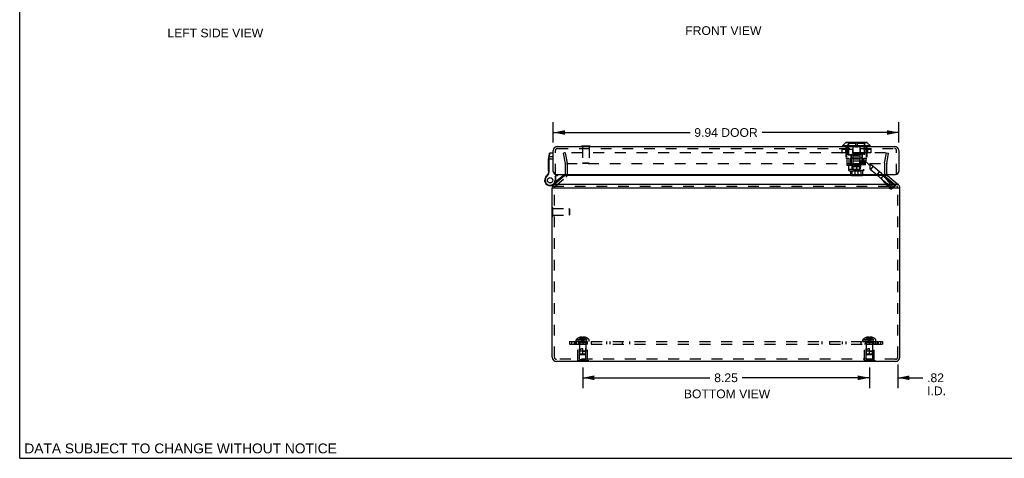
# Model space of a CAD drawing. Header units: inches. Extents: x 0 to 56.7, y 0 to 36.7.
# Tile 1 of 8: x 0 to 28.3, y 0 to 12.6. Entities that reach past the tile are written whole.
import ezdxf

# ---------------------------------------------------------------- set-up
doc = ezdxf.new("R2010")
doc.units = ezdxf.units.IN
doc.header["$LTSCALE"] = 3.116667
doc.header["$MEASUREMENT"] = 0
doc.linetypes.add('HIDDEN', pattern=[0.2, 0.1, -0.1])
doc.layers.get('0').update_dxf_attribs({"linetype": 'CONTINUOUS'})
for name, color, linetype in [('DEFAULT_2', 8, 'HIDDEN'), ('DIMENSIONS', 7, 'CONTINUOUS'), ('DOOR_ASSEMBLY', 7, 'CONTINUOUS'), ('SUBPANEL', 7, 'CONTINUOUS')]:
    doc.layers.add(name, color=color, linetype=linetype)
doc.styles.get("Standard").update_dxf_attribs({"font": 'arial.ttf'})
doc.dimstyles.new('DIMSTYLE_1', dxfattribs={"dimtxt": 0.25, "dimasz": 0.333333, "dimexe": 0.09, "dimexo": 0.07, "dimgap": 0.0375, "dimtad": 0, "dimtih": 1, "dimtoh": 1, "dimzin": 4, "dimdsep": 46, "dimtxsty": 'Standard', "dimblk": '_FILLED', "dimblk1": '_FILLED', "dimblk2": '_FILLED', "dimcen": 0.09, "dimadec": 3, "dimazin": 1, "dimtfac": 1, "dimtdec": 3, "dimtofl": 0, "dimtmove": 0, "dimatfit": 3, "dimldrblk": '_FILLED', "dimfxl": 0, "dimtolj": 1, "dimtzin": 4, "dimarcsym": 0})

# ---------------------------------------------------------------- blocks, each defined once
blk = doc.blocks.new('_FILLED')
at = {"color": 0, "linetype": 'ByBlock'}
blk.add_solid([(0, 0), (-1, 0.2), (-1, -0.2)], dxfattribs=at)
blk = doc.blocks.new('*D8')
at = {"layer": 'DIMENSIONS', "color": 2, "linetype": 'Continuous'}
for p, q in [((16.201, 2.611), (16.201, 2.015)), ((24.451, 2.611), (24.451, 2.015)), ((16.201, 2.315), (19.861, 2.315)), ((24.451, 2.315), (20.79, 2.315))]:
    blk.add_line(p, q, dxfattribs=at)
at = {"layer": 'DIMENSIONS', "color": 2, "linetype": 'Continuous', "xscale": 0.3333333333, "yscale": 0.3333333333, "zscale": 0.3333333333, "rotation": 180}
blk.add_blockref('_FILLED', (16.201, 2.315), dxfattribs=at)
at = {"layer": 'DIMENSIONS', "color": 2, "linetype": 'Continuous', "xscale": 0.3333333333, "yscale": 0.3333333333, "zscale": 0.3333333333}
blk.add_blockref('_FILLED', (24.451, 2.315), dxfattribs=at)
at = {"layer": 'DIMENSIONS', "color": 2, "linetype": 'Continuous', "insert": (20.326, 2.44), "char_height": 0.25, "width": 0.67937, "attachment_point": 2, "line_spacing_factor": 0.9}
blk.add_mtext('8.25', dxfattribs=at)
blk = doc.blocks.new('*D9')
at = {"layer": 'DIMENSIONS', "color": 2, "linetype": 'Continuous'}
for p, q in [((24.451, 2.611), (24.451, 2.015)), ((25.266, 2.699), (25.266, 2.015)), ((24.451, 2.315), (23.784, 2.315)), ((25.266, 2.315), (25.987, 2.315))]:
    blk.add_line(p, q, dxfattribs=at)
at = {"layer": 'DIMENSIONS', "color": 2, "linetype": 'Continuous', "xscale": 0.3333333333, "yscale": 0.3333333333, "zscale": 0.3333333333}
blk.add_blockref('_FILLED', (24.451, 2.315), dxfattribs=at)
at = {"layer": 'DIMENSIONS', "color": 2, "linetype": 'Continuous', "xscale": 0.3333333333, "yscale": 0.3333333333, "zscale": 0.3333333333, "rotation": 180}
blk.add_blockref('_FILLED', (25.266, 2.315), dxfattribs=at)
at = {"layer": 'DIMENSIONS', "color": 2, "linetype": 'Continuous', "insert": (26.112, 2.44), "char_height": 0.25, "width": 0.54182, "attachment_point": 1, "line_spacing_factor": 0.9}
blk.add_mtext('.82\\PI.D.', dxfattribs=at)
blk = doc.blocks.new('*D14')
at = {"layer": 'DIMENSIONS', "color": 2, "linetype": 'Continuous'}
for p, q in [((15.355, 9.084), (15.355, 9.669)), ((25.295, 9.084), (25.295, 9.669)), ((15.355, 9.369), (19.289, 9.369)), ((25.295, 9.369), (21.361, 9.369))]:
    blk.add_line(p, q, dxfattribs=at)
at = {"layer": 'DIMENSIONS', "color": 2, "linetype": 'Continuous', "xscale": 0.3333333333, "yscale": 0.3333333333, "zscale": 0.3333333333, "rotation": 180}
blk.add_blockref('_FILLED', (15.355, 9.369), dxfattribs=at)
at = {"layer": 'DIMENSIONS', "color": 2, "linetype": 'Continuous', "xscale": 0.3333333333, "yscale": 0.3333333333, "zscale": 0.3333333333}
blk.add_blockref('_FILLED', (25.295, 9.369), dxfattribs=at)
at = {"layer": 'DIMENSIONS', "color": 2, "linetype": 'Continuous', "insert": (20.325, 9.494), "char_height": 0.25, "width": 1.82249, "attachment_point": 2, "line_spacing_factor": 0.9}
blk.add_mtext('9.94 DOOR', dxfattribs=at)

msp = doc.modelspace()

# ---------------------------------------------------------------- linework, layer by layer
at = {"color": 7, "linetype": 'Continuous'}
for p, q in [((0, 0), (0, 36.667)), ((15.369, 7.871), (15.681, 8.133)), ((24.97, 8.134), (25.283, 7.871)), ((15.326, 7.779), (15.346, 7.779)), ((25.326, 7.779), (25.305, 7.779)), ((15.322, 6.957), (15.322, 7.213)), ((15.322, 7.213), (15.326, 7.213)), ((15.322, 6.957), (15.326, 6.957)), ((16.021, 2.782), (16.021, 2.786)), ((16.381, 2.782), (16.021, 2.782)), ((16.111, 2.782), (16.111, 2.786)), ((16.291, 2.782), (16.291, 2.786)), ((16.381, 2.782), (16.381, 2.786)), ((24.271, 2.782), (24.271, 2.786)), ((24.631, 2.782), (24.271, 2.782)), ((24.361, 2.782), (24.361, 2.786)), ((24.541, 2.782), (24.541, 2.786)), ((24.631, 2.782), (24.631, 2.786)), ((0, 0), (56.667, 0))]:
    msp.add_line(p, q, dxfattribs=at)
at = {"color": 3, "linetype": 'Continuous'}
for p, q in [((24.985, 8.134), (15.667, 8.134)), ((15.326, 2.906), (15.326, 7.779)), ((15.346, 7.779), (25.305, 7.779)), ((25.301, 7.871), (15.351, 7.871)), ((25.326, 2.906), (25.326, 7.779)), ((25.206, 2.786), (15.446, 2.786))]:
    msp.add_line(p, q, dxfattribs=at)
at = {"color": 7, "linetype": 'Continuous'}
for centre, radius, start, end in [((15.643, 8.18), 0.06, 310, 332.7669), ((25.008, 8.18), 0.06, 207.2331, 230), ((15.446, 7.779), 0.12, 130, 158.6316), ((25.206, 7.779), 0.12, 21.3684, 50), ((15.446, 2.906), 0.12, 220.4027, 270), ((25.206, 2.906), 0.12, 270, 319.5973)]:
    msp.add_arc(centre, radius, start, end, dxfattribs=at)
at = {"color": 3, "linetype": 'Continuous'}
for centre, start, end in [((15.446, 7.779), 158.6316, 180), ((25.206, 7.779), 0, 21.3684), ((15.446, 2.906), 180, 220.4027), ((25.206, 2.906), 319.5973, 360)]:
    msp.add_arc(centre, 0.12, start, end, dxfattribs=at)
at = {"layer": 'DEFAULT_2', "color": 8, "linetype": 'HIDDEN'}
for p, q in [((15.709, 8.786), (15.65, 8.776)), ((24.919, 8.786), (15.68, 8.786)), ((15.762, 8.489), (15.709, 8.786)), ((24.89, 8.489), (24.942, 8.786)), ((24.942, 8.786), (25.001, 8.776)), ((15.703, 8.479), (15.65, 8.776)), ((24.949, 8.479), (25.001, 8.776)), ((15.703, 8.18), (15.703, 8.468)), ((15.731, 8.479), (24.92, 8.479)), ((15.763, 8.18), (15.763, 8.468)), ((24.888, 8.468), (24.888, 8.18)), ((24.948, 8.468), (24.948, 8.18)), ((15.407, 7.825), (15.72, 8.087)), ((24.931, 8.088), (25.244, 7.825)), ((15.351, 7.825), (25.301, 7.825)), ((15.386, 2.906), (15.386, 7.779)), ((25.266, 2.906), (25.266, 7.779)), ((15.326, 7.213), (15.34, 7.213)), ((15.34, 6.957), (15.34, 7.213)), ((15.34, 7.179), (15.812, 7.179)), ((15.812, 7.179), (15.812, 6.991)), ((15.822, 7.169), (15.812, 7.179)), ((15.822, 7.169), (15.822, 7.001)), ((15.326, 6.957), (15.34, 6.957)), ((15.34, 6.991), (15.812, 6.991)), ((15.822, 7.001), (15.812, 6.991)), ((16.014, 3.357), (16.014, 3.403)), ((16.014, 3.403), (16.387, 3.403)), ((16.021, 3.418), (16.381, 3.418)), ((16.102, 3.47), (16.101, 3.47)), ((16.185, 3.47), (16.102, 3.47)), ((16.102, 3.47), (16.102, 3.47)), ((16.132, 3.47), (16.132, 3.48)), ((16.166, 3.47), (16.166, 3.485)), ((16.185, 3.47), (16.185, 3.48)), ((16.185, 3.47), (16.187, 3.448)), ((16.185, 3.47), (16.185, 3.47)), ((16.185, 3.47), (16.19, 3.47)), ((16.187, 3.448), (16.19, 3.426)), ((16.19, 3.426), (16.192, 3.405)), ((16.192, 3.405), (16.195, 3.385)), ((16.201, 3.47), (16.206, 3.47)), ((16.211, 3.47), (16.206, 3.47)), ((16.211, 3.47), (16.216, 3.47)), ((16.216, 3.47), (16.214, 3.448)), ((16.216, 3.48), (16.216, 3.47)), ((16.216, 3.47), (16.216, 3.47)), ((16.299, 3.47), (16.216, 3.47)), ((16.236, 3.47), (16.236, 3.485)), ((16.269, 3.47), (16.269, 3.48)), ((16.299, 3.47), (16.3, 3.47)), ((16.3, 3.47), (16.3, 3.47)), ((16.387, 3.357), (16.387, 3.403)), ((24.264, 3.403), (24.637, 3.403)), ((24.264, 3.357), (24.264, 3.403)), ((24.271, 3.418), (24.631, 3.418)), ((24.352, 3.47), (24.351, 3.47)), ((24.435, 3.47), (24.352, 3.47)), ((24.352, 3.47), (24.352, 3.47)), ((24.382, 3.47), (24.382, 3.48)), ((24.416, 3.47), (24.416, 3.485)), ((24.435, 3.47), (24.435, 3.48)), ((24.435, 3.47), (24.437, 3.448)), ((24.435, 3.47), (24.435, 3.47)), ((24.437, 3.448), (24.44, 3.426)), ((24.44, 3.426), (24.442, 3.405)), ((24.442, 3.405), (24.445, 3.385)), ((24.466, 3.47), (24.464, 3.448)), ((24.466, 3.48), (24.466, 3.47)), ((24.549, 3.47), (24.466, 3.47)), ((24.466, 3.47), (24.466, 3.47)), ((24.486, 3.47), (24.486, 3.485)), ((24.519, 3.47), (24.519, 3.48)), ((24.55, 3.47), (24.549, 3.47)), ((24.55, 3.47), (24.55, 3.47)), ((24.637, 3.357), (24.637, 3.403)), ((16.014, 3.357), (16.387, 3.357)), ((16.061, 2.803), (16.061, 3.282)), ((16.341, 3.282), (16.061, 3.282)), ((16.106, 3.272), (16.096, 3.282)), ((16.106, 2.844), (16.106, 3.272)), ((16.296, 3.272), (16.106, 3.272)), ((16.107, 3.328), (16.107, 3.082)), ((16.295, 3.328), (16.107, 3.328)), ((16.201, 2.982), (16.201, 3.162)), ((16.295, 3.328), (16.295, 3.082)), ((16.296, 3.272), (16.306, 3.282)), ((16.296, 2.844), (16.296, 3.272)), ((16.341, 2.803), (16.341, 3.282)), ((24.264, 3.357), (24.637, 3.357)), ((24.591, 3.282), (24.311, 3.282)), ((24.311, 2.803), (24.311, 3.282)), ((24.356, 3.272), (24.346, 3.282)), ((24.546, 3.272), (24.356, 3.272)), ((24.356, 2.844), (24.356, 3.272)), ((24.545, 3.328), (24.357, 3.328)), ((24.357, 3.328), (24.357, 3.082)), ((24.451, 2.982), (24.451, 3.162)), ((24.545, 3.328), (24.545, 3.082)), ((24.546, 3.272), (24.556, 3.282)), ((24.546, 2.844), (24.546, 3.272)), ((24.591, 2.803), (24.591, 3.282)), ((25.206, 2.846), (15.446, 2.846)), ((16.106, 2.844), (16.296, 2.844)), ((16.116, 2.992), (16.107, 3.082)), ((16.295, 3.082), (16.107, 3.082)), ((16.127, 2.982), (16.116, 2.992)), ((16.286, 2.992), (16.116, 2.992)), ((16.127, 2.982), (16.275, 2.982)), ((16.201, 3.082), (16.295, 3.082)), ((16.275, 2.982), (16.286, 2.992)), ((16.286, 2.992), (16.295, 3.082)), ((24.356, 2.844), (24.546, 2.844)), ((24.545, 3.082), (24.357, 3.082)), ((24.366, 2.992), (24.357, 3.082)), ((24.536, 2.992), (24.366, 2.992)), ((24.377, 2.982), (24.366, 2.992)), ((24.377, 2.982), (24.525, 2.982)), ((24.451, 3.082), (24.545, 3.082)), ((24.525, 2.982), (24.536, 2.992)), ((24.536, 2.992), (24.545, 3.082)), ((16.021, 2.786), (16.021, 2.803)), ((16.381, 2.803), (16.021, 2.803)), ((16.111, 2.786), (16.111, 2.803)), ((16.291, 2.786), (16.291, 2.803)), ((16.381, 2.786), (16.381, 2.803)), ((24.631, 2.803), (24.271, 2.803)), ((24.271, 2.786), (24.271, 2.803)), ((24.361, 2.786), (24.361, 2.803)), ((24.541, 2.786), (24.541, 2.803)), ((24.631, 2.786), (24.631, 2.803))]:
    msp.add_line(p, q, dxfattribs=at)
for points in [[(15.68, 8.786), (15.679, 8.786), (15.678, 8.786), (15.678, 8.786), (15.677, 8.786), (15.677, 8.785), (15.676, 8.785), (15.675, 8.785), (15.675, 8.784), (15.674, 8.784), (15.674, 8.784), (15.674, 8.783), (15.673, 8.783), (15.673, 8.782), (15.672, 8.782), (15.672, 8.781), (15.672, 8.78), (15.672, 8.78)], [(15.672, 8.78), (15.672, 8.779), (15.672, 8.779), (15.672, 8.778)], [(15.672, 8.778), (15.672, 8.778), (15.672, 8.777), (15.672, 8.777)], [(16.102, 3.47), (16.115, 3.448), (16.13, 3.426), (16.146, 3.405), (16.163, 3.385), (16.181, 3.365), (16.201, 3.346)], [(16.166, 3.485), (16.162, 3.485), (16.158, 3.484), (16.154, 3.484), (16.15, 3.483), (16.145, 3.483), (16.141, 3.482), (16.137, 3.481), (16.132, 3.48)], [(16.132, 3.47), (16.142, 3.448), (16.152, 3.426), (16.163, 3.405), (16.175, 3.385), (16.187, 3.365), (16.201, 3.346)], [(16.185, 3.48), (16.183, 3.481), (16.18, 3.482), (16.178, 3.483), (16.176, 3.483), (16.173, 3.484), (16.171, 3.484), (16.168, 3.485), (16.166, 3.485)], [(16.166, 3.47), (16.171, 3.448), (16.176, 3.426), (16.182, 3.405), (16.188, 3.385), (16.194, 3.365), (16.201, 3.346)], [(16.201, 3.47), (16.196, 3.47), (16.19, 3.47)], [(16.236, 3.47), (16.231, 3.448), (16.226, 3.426), (16.22, 3.405), (16.214, 3.385), (16.208, 3.365), (16.201, 3.346)], [(16.269, 3.47), (16.26, 3.448), (16.25, 3.426), (16.239, 3.405), (16.227, 3.385), (16.214, 3.365), (16.201, 3.346)], [(16.3, 3.47), (16.286, 3.448), (16.272, 3.426), (16.256, 3.405), (16.238, 3.385), (16.22, 3.365), (16.201, 3.346)], [(16.214, 3.448), (16.212, 3.426), (16.209, 3.405), (16.207, 3.385), (16.204, 3.365), (16.201, 3.346)], [(16.212, 3.426), (16.209, 3.405), (16.207, 3.385), (16.204, 3.365), (16.201, 3.346)], [(16.236, 3.485), (16.233, 3.485), (16.231, 3.484), (16.228, 3.484), (16.226, 3.483), (16.224, 3.483), (16.221, 3.482), (16.219, 3.481), (16.216, 3.48)], [(16.269, 3.48), (16.265, 3.481), (16.26, 3.482), (16.256, 3.483), (16.252, 3.483), (16.248, 3.484), (16.244, 3.484), (16.24, 3.485), (16.236, 3.485)], [(24.352, 3.47), (24.365, 3.448), (24.38, 3.426), (24.396, 3.405), (24.413, 3.385), (24.431, 3.365), (24.451, 3.346)], [(24.416, 3.485), (24.412, 3.485), (24.408, 3.484), (24.404, 3.484), (24.4, 3.483), (24.395, 3.483), (24.391, 3.482), (24.387, 3.481), (24.382, 3.48)], [(24.382, 3.47), (24.392, 3.448), (24.402, 3.426), (24.413, 3.405), (24.425, 3.385), (24.437, 3.365), (24.451, 3.346)], [(24.435, 3.48), (24.433, 3.481), (24.43, 3.482), (24.428, 3.483), (24.426, 3.483), (24.423, 3.484), (24.421, 3.484), (24.418, 3.485), (24.416, 3.485)], [(24.416, 3.47), (24.421, 3.448), (24.426, 3.426), (24.432, 3.405), (24.438, 3.385), (24.444, 3.365), (24.451, 3.346)], [(24.466, 3.47), (24.461, 3.47), (24.456, 3.47), (24.451, 3.47), (24.446, 3.47), (24.44, 3.47), (24.435, 3.47)], [(24.486, 3.47), (24.481, 3.448), (24.476, 3.426), (24.47, 3.405), (24.464, 3.385), (24.458, 3.365), (24.451, 3.346)], [(24.519, 3.47), (24.51, 3.448), (24.5, 3.426), (24.489, 3.405), (24.477, 3.385), (24.464, 3.365), (24.451, 3.346)], [(24.55, 3.47), (24.536, 3.448), (24.522, 3.426), (24.506, 3.405), (24.488, 3.385), (24.47, 3.365), (24.451, 3.346)], [(24.464, 3.448), (24.462, 3.426), (24.459, 3.405), (24.457, 3.385), (24.454, 3.365), (24.451, 3.346)], [(24.462, 3.426), (24.459, 3.405), (24.457, 3.385), (24.454, 3.365), (24.451, 3.346)], [(24.486, 3.485), (24.483, 3.485), (24.481, 3.484), (24.478, 3.484), (24.476, 3.483), (24.474, 3.483), (24.471, 3.482), (24.469, 3.481), (24.466, 3.48)], [(24.519, 3.48), (24.515, 3.481), (24.51, 3.482), (24.506, 3.483), (24.502, 3.483), (24.498, 3.484), (24.494, 3.484), (24.49, 3.485), (24.486, 3.485)], [(16.117, 3.082), (16.119, 3.089), (16.121, 3.096), (16.124, 3.102), (16.126, 3.108), (16.129, 3.114), (16.132, 3.119), (16.135, 3.124), (16.138, 3.128), (16.141, 3.132), (16.144, 3.136), (16.147, 3.139), (16.15, 3.142), (16.154, 3.145), (16.157, 3.147), (16.16, 3.149), (16.163, 3.151), (16.167, 3.153), (16.17, 3.155), (16.174, 3.156), (16.177, 3.158), (16.181, 3.159), (16.185, 3.16), (16.189, 3.161), (16.193, 3.161), (16.197, 3.162), (16.201, 3.162)], [(16.195, 3.385), (16.198, 3.365), (16.201, 3.346)], [(16.195, 3.385), (16.198, 3.365), (16.201, 3.346)], [(24.367, 3.082), (24.369, 3.089), (24.371, 3.096), (24.374, 3.102), (24.376, 3.108), (24.379, 3.114), (24.382, 3.119), (24.385, 3.124), (24.388, 3.128), (24.391, 3.132), (24.394, 3.136), (24.397, 3.139), (24.4, 3.142), (24.404, 3.145), (24.407, 3.147), (24.41, 3.149), (24.413, 3.151), (24.417, 3.153), (24.42, 3.155), (24.424, 3.156), (24.427, 3.158), (24.431, 3.159), (24.435, 3.16), (24.439, 3.161), (24.443, 3.161), (24.447, 3.162), (24.451, 3.162)], [(24.445, 3.385), (24.448, 3.365), (24.451, 3.346)], [(24.445, 3.385), (24.448, 3.365), (24.451, 3.346)], [(16.116, 2.992), (16.115, 3.003), (16.114, 3.015), (16.114, 3.026), (16.114, 3.038), (16.114, 3.05), (16.114, 3.061), (16.115, 3.071), (16.117, 3.082)], [(16.116, 2.992), (16.119, 2.989), (16.124, 2.984)], [(24.366, 2.992), (24.365, 3.003), (24.364, 3.015), (24.364, 3.026), (24.364, 3.038), (24.364, 3.05), (24.364, 3.061), (24.365, 3.071), (24.367, 3.082)], [(24.366, 2.992), (24.369, 2.989), (24.374, 2.984)]]:
    msp.add_lwpolyline(points, dxfattribs=at)
for centre, radius, start, end in [((15.643, 8.468), 0.06, 0, 10), ((15.643, 8.468), 0.12, 0, 10), ((25.008, 8.468), 0.12, 170, 180), ((25.008, 8.468), 0.06, 170, 180), ((15.643, 8.18), 0.06, 332.7669, 360), ((15.643, 8.18), 0.12, 310, 360), ((25.008, 8.18), 0.12, 180, 230), ((25.008, 8.18), 0.06, 180, 207.2331), ((15.446, 7.779), 0.06, 130, 180), ((25.206, 7.779), 0.06, 0, 50), ((16.034, 3.403), 0.02, 133.5138, 180), ((16.201, 3.228), 0.262, 112.3357, 133.5138), ((16.201, 3.228), 0.261, 105.1941, 112.0894), ((16.201, 3.228), 0.261, 67.9106, 74.8059), ((16.201, 3.228), 0.262, 46.4862, 67.6643), ((16.367, 3.403), 0.02, 0, 46.4862), ((24.284, 3.403), 0.02, 133.5138, 180), ((24.451, 3.228), 0.262, 112.3357, 133.5138), ((24.451, 3.228), 0.261, 105.1941, 112.0894), ((24.451, 3.228), 0.261, 67.9106, 74.8059), ((24.451, 3.228), 0.262, 46.4862, 67.6643), ((24.617, 3.403), 0.02, 0, 46.4862), ((16.079, 3.328), 0.0282, 0, 90), ((16.323, 3.328), 0.0282, 90, 180), ((24.329, 3.328), 0.0282, 0, 90), ((24.573, 3.328), 0.0282, 90, 180), ((15.446, 2.906), 0.06, 180, 270), ((25.206, 2.906), 0.06, 270, 360)]:
    msp.add_arc(centre, radius, start, end, dxfattribs=at)
at = {"layer": 'DOOR_ASSEMBLY', "color": 7, "linetype": 'Continuous'}
for p, q in [((23.683, 8.992), (23.766, 9.075)), ((24.388, 9.075), (23.766, 9.075)), ((24.383, 9.077), (23.771, 9.077)), ((24.471, 8.992), (24.388, 9.075)), ((16.162, 8.974), (16.162, 8.97)), ((16.418, 8.974), (16.162, 8.974)), ((16.418, 8.974), (16.418, 8.97)), ((23.683, 8.992), (24.471, 8.992)), ((23.683, 8.973), (23.683, 8.992)), ((24.471, 8.973), (23.683, 8.973)), ((24.471, 8.973), (24.471, 8.992)), ((15.215, 8.269), (15.215, 8.609)), ((15.225, 8.609), (15.215, 8.609)), ((15.225, 8.609), (15.215, 8.609)), ((15.225, 8.601), (15.215, 8.601)), ((15.225, 8.55), (15.215, 8.55)), ((15.225, 8.542), (15.215, 8.542)), ((15.225, 8.533), (15.215, 8.533)), ((15.225, 8.25), (15.225, 8.627)), ((15.225, 8.615), (15.355, 8.615)), ((15.226, 8.644), (15.244, 8.767)), ((15.234, 8.63), (15.235, 8.63)), ((15.235, 8.63), (15.235, 8.63)), ((15.235, 8.63), (15.236, 8.63)), ((15.236, 8.63), (15.236, 8.63)), ((15.236, 8.63), (15.237, 8.63)), ((15.237, 8.63), (15.237, 8.63)), ((15.237, 8.63), (15.237, 8.63)), ((15.237, 8.63), (15.238, 8.63)), ((15.238, 8.639), (15.239, 8.64)), ((15.238, 8.638), (15.238, 8.639)), ((15.238, 8.637), (15.238, 8.638)), ((15.238, 8.635), (15.238, 8.637)), ((15.238, 8.634), (15.238, 8.635)), ((15.238, 8.633), (15.238, 8.634)), ((15.238, 8.632), (15.238, 8.633)), ((15.238, 8.63), (15.238, 8.632)), ((15.238, 8.25), (15.238, 8.63)), ((15.238, 8.63), (15.238, 8.63)), ((15.239, 8.649), (15.242, 8.67)), ((15.239, 8.648), (15.239, 8.649)), ((15.239, 8.646), (15.239, 8.648)), ((15.239, 8.645), (15.239, 8.646)), ((15.239, 8.644), (15.239, 8.645)), ((15.239, 8.643), (15.239, 8.644)), ((15.239, 8.642), (15.239, 8.643)), ((15.239, 8.64), (15.239, 8.642)), ((15.242, 8.67), (15.256, 8.772)), ((15.355, 8.67), (15.242, 8.67)), ((15.256, 8.772), (15.257, 8.778)), ((15.355, 8.772), (15.256, 8.772)), ((15.355, 8.778), (15.257, 8.778)), ((15.225, 8.481), (15.215, 8.481)), ((15.225, 8.473), (15.215, 8.473)), ((15.225, 8.464), (15.215, 8.464)), ((15.225, 8.418), (15.215, 8.418)), ((15.225, 8.409), (15.215, 8.409)), ((15.225, 8.401), (15.215, 8.401)), ((15.225, 8.346), (15.215, 8.346)), ((15.225, 8.338), (15.215, 8.338)), ((15.225, 8.329), (15.215, 8.329)), ((15.225, 8.277), (15.215, 8.277)), ((15.225, 8.269), (15.215, 8.269)), ((15.224, 8.231), (15.237, 8.229)), ((15.225, 8.25), (15.238, 8.25)), ((15.127, 8.074), (15.127, 8.074)), ((15.127, 8.074), (15.138, 8.068)), ((15.127, 8.074), (15.138, 8.068)), ((15.138, 8.068), (15.138, 8.068)), ((15.157, 8.11), (15.165, 8.1)), ((15.407, 8.093), (15.443, 8.16)), ((15.407, 8.093), (15.407, 7.995)), ((15.42, 8.09), (15.407, 8.093)), ((15.42, 7.995), (15.407, 7.995)), ((15.413, 7.947), (15.639, 8.137)), ((15.42, 8.09), (15.457, 8.16)), ((15.42, 8.09), (15.42, 7.995)), ((15.639, 8.137), (15.658, 8.114)), ((15.32, 7.848), (15.321, 7.848))]:
    msp.add_line(p, q, dxfattribs=at)
at = {"layer": 'DOOR_ASSEMBLY', "color": 8, "linetype": 'HIDDEN'}
for p, q in [((23.84, 8.722), (23.84, 9.077)), ((24.047, 9.077), (24.047, 8.96)), ((24.107, 8.96), (24.107, 9.077)), ((24.315, 8.722), (24.315, 9.077)), ((15.415, 8.16), (15.415, 8.85)), ((15.475, 8.91), (25.175, 8.91)), ((16.162, 8.97), (16.162, 8.956)), ((16.418, 8.956), (16.162, 8.956)), ((16.196, 8.956), (16.196, 8.484)), ((16.384, 8.956), (16.384, 8.484)), ((16.418, 8.97), (16.418, 8.956)), ((23.661, 8.892), (24.494, 8.892)), ((23.661, 8.892), (23.661, 8.789)), ((23.661, 8.892), (23.661, 8.789)), ((23.661, 8.892), (23.661, 8.789)), ((24.494, 8.789), (23.661, 8.789)), ((24.491, 8.895), (23.663, 8.895)), ((24.491, 8.786), (23.663, 8.786)), ((23.762, 8.892), (23.762, 8.789)), ((23.775, 8.97), (23.775, 8.634)), ((23.777, 8.892), (23.777, 8.789)), ((23.779, 8.892), (23.779, 8.789)), ((23.793, 8.97), (23.793, 8.634)), ((24.047, 9.055), (23.847, 9.055)), ((23.847, 9.055), (23.847, 8.748)), ((23.968, 8.892), (23.968, 8.789)), ((23.971, 8.892), (23.971, 8.789)), ((23.977, 8.97), (23.977, 8.634)), ((24.047, 8.96), (24.107, 8.96)), ((24.307, 9.055), (24.107, 9.055)), ((24.178, 8.97), (24.178, 8.634)), ((24.183, 8.892), (24.183, 8.789)), ((24.186, 8.892), (24.186, 8.789)), ((24.307, 9.055), (24.307, 8.748)), ((24.362, 8.97), (24.362, 8.634)), ((24.376, 8.892), (24.376, 8.789)), ((24.377, 8.892), (24.377, 8.789)), ((24.379, 8.97), (24.379, 8.634)), ((24.392, 8.892), (24.392, 8.789)), ((24.493, 8.892), (24.493, 8.789)), ((24.494, 8.892), (24.494, 8.789)), ((24.494, 8.892), (24.494, 8.789)), ((25.235, 8.16), (25.235, 8.85)), ((23.775, 8.634), (23.863, 8.634)), ((23.803, 8.634), (23.803, 8.434)), ((23.84, 8.722), (24.315, 8.722)), ((24.307, 8.748), (23.847, 8.748)), ((23.863, 8.634), (23.863, 8.434)), ((23.902, 8.748), (23.902, 8.732)), ((24.252, 8.732), (23.902, 8.732)), ((24.248, 8.634), (23.907, 8.634)), ((23.907, 8.634), (23.907, 8.434)), ((23.914, 8.722), (23.914, 8.434)), ((23.922, 8.732), (23.922, 8.442)), ((24.177, 8.685), (23.977, 8.685)), ((23.977, 8.685), (23.977, 8.377)), ((23.977, 8.553), (24.351, 8.553)), ((23.977, 8.553), (23.977, 8.434)), ((23.982, 8.614), (24.172, 8.614)), ((23.982, 8.314), (23.982, 8.614)), ((24.172, 8.314), (24.172, 8.614)), ((24.177, 8.685), (24.177, 8.377)), ((24.206, 8.553), (24.206, 8.434)), ((24.232, 8.732), (24.232, 8.442)), ((24.24, 8.722), (24.24, 8.553)), ((24.248, 8.634), (24.248, 8.434)), ((24.251, 8.552), (24.33, 8.552)), ((24.251, 8.434), (24.251, 8.552)), ((24.252, 8.748), (24.252, 8.732)), ((24.292, 8.634), (24.379, 8.634)), ((24.292, 8.634), (24.292, 8.434)), ((24.448, 8.442), (24.33, 8.552)), ((24.332, 8.553), (24.332, 8.434)), ((24.351, 8.634), (24.351, 8.553)), ((16.206, 8.474), (16.196, 8.484)), ((16.384, 8.484), (16.196, 8.484)), ((16.374, 8.474), (16.206, 8.474)), ((16.374, 8.474), (16.384, 8.484)), ((23.803, 8.434), (23.857, 8.434)), ((23.857, 8.434), (24.46, 8.434)), ((23.857, 8.316), (23.857, 8.434)), ((23.857, 8.316), (24.46, 8.316)), ((23.862, 8.314), (24.292, 8.314)), ((23.862, 8.277), (23.862, 8.314)), ((24.292, 8.277), (23.862, 8.277)), ((23.872, 8.268), (23.862, 8.277)), ((23.872, 8.268), (24.282, 8.268)), ((23.906, 8.268), (23.906, 8.138)), ((23.96, 8.442), (23.922, 8.442)), ((23.946, 8.268), (23.946, 8.138)), ((23.957, 8.316), (23.957, 8.434)), ((23.96, 8.442), (23.96, 8.377)), ((24.194, 8.377), (23.96, 8.377)), ((24.179, 8.442), (23.976, 8.442)), ((23.976, 8.442), (23.976, 8.377)), ((24.033, 8.268), (24.033, 8.138)), ((24.093, 8.316), (24.093, 8.434)), ((24.121, 8.268), (24.121, 8.138)), ((24.179, 8.442), (24.179, 8.377)), ((24.232, 8.442), (24.194, 8.442)), ((24.194, 8.442), (24.194, 8.377)), ((24.197, 8.316), (24.197, 8.434)), ((24.208, 8.268), (24.208, 8.138)), ((24.249, 8.268), (24.249, 8.138)), ((24.282, 8.268), (24.292, 8.277)), ((24.292, 8.277), (24.292, 8.314)), ((24.448, 8.434), (24.448, 8.442)), ((24.46, 8.434), (24.46, 8.316)), ((24.557, 8.399), (24.481, 8.309)), ((24.481, 8.309), (25.121, 7.772)), ((24.557, 8.399), (25.197, 7.862)), ((24.67, 8.15), (24.746, 8.24)), ((24.249, 8.138), (23.906, 8.138)), ((24.238, 8.128), (23.917, 8.128)), ((23.936, 8.138), (23.936, 8.132)), ((23.936, 8.132), (24.218, 8.132)), ((24.212, 8.139), (23.943, 8.139)), ((23.943, 8.139), (23.943, 8.138)), ((24.204, 8.14), (23.95, 8.14)), ((23.95, 8.14), (23.95, 8.139)), ((24.196, 8.141), (23.958, 8.141)), ((23.958, 8.141), (23.958, 8.14)), ((24.196, 8.141), (24.196, 8.14)), ((24.197, 8.128), (24.197, 8.128)), ((24.204, 8.14), (24.204, 8.139)), ((24.212, 8.139), (24.212, 8.138)), ((24.218, 8.138), (24.218, 8.132)), ((24.777, 8.051), (24.858, 8.119)), ((25.11, 7.772), (24.777, 8.051)), ((24.777, 8.051), (25.01, 7.782)), ((25.192, 7.84), (24.858, 8.119)), ((24.858, 8.119), (25.091, 7.85)), ((25.01, 7.782), (25.091, 7.85)), ((25.084, 7.746), (25.166, 7.814)), ((25.085, 7.747), (25.167, 7.815)), ((25.11, 7.772), (25.085, 7.747)), ((25.11, 7.772), (25.192, 7.84)), ((25.121, 7.772), (25.197, 7.862)), ((25.192, 7.84), (25.167, 7.815)), ((25.193, 7.842), (25.192, 7.84)), ((25.193, 7.841), (25.194, 7.843))]:
    msp.add_line(p, q, dxfattribs=at)
at = {"layer": 'DOOR_ASSEMBLY', "color": 3, "linetype": 'Continuous'}
for p, q in [((15.355, 8.25), (15.355, 8.85)), ((15.475, 8.97), (25.175, 8.97)), ((25.295, 8.85), (25.295, 8.25)), ((15.445, 8.16), (25.205, 8.16))]:
    msp.add_line(p, q, dxfattribs=at)
at = {"layer": 'DOOR_ASSEMBLY', "color": 8, "linetype": 'HIDDEN'}
for points in [[(23.663, 8.895), (23.662, 8.895), (23.662, 8.895), (23.661, 8.894), (23.661, 8.894), (23.661, 8.894), (23.661, 8.893), (23.661, 8.892)], [(23.663, 8.895), (23.663, 8.895), (23.663, 8.895), (23.662, 8.895), (23.662, 8.894), (23.662, 8.894), (23.662, 8.894), (23.661, 8.893), (23.661, 8.892)], [(23.661, 8.892), (23.661, 8.893), (23.661, 8.894), (23.661, 8.894), (23.661, 8.894), (23.662, 8.895), (23.662, 8.895), (23.663, 8.895), (23.663, 8.895)], [(23.663, 8.786), (23.663, 8.786), (23.663, 8.786), (23.662, 8.786), (23.662, 8.787), (23.662, 8.787), (23.662, 8.788), (23.661, 8.788), (23.661, 8.789)], [(23.661, 8.789), (23.661, 8.788), (23.661, 8.788), (23.661, 8.787), (23.661, 8.787), (23.662, 8.786), (23.662, 8.786), (23.663, 8.786), (23.663, 8.786)], [(23.663, 8.786), (23.662, 8.786), (23.662, 8.786), (23.661, 8.787), (23.661, 8.787), (23.661, 8.788), (23.661, 8.788), (23.661, 8.789)], [(23.78, 8.895), (23.779, 8.895), (23.779, 8.895), (23.778, 8.895), (23.778, 8.894), (23.777, 8.894), (23.777, 8.894), (23.777, 8.893), (23.777, 8.892)], [(23.78, 8.786), (23.779, 8.786), (23.779, 8.786), (23.778, 8.786), (23.778, 8.787), (23.777, 8.787), (23.777, 8.788), (23.777, 8.788), (23.777, 8.789)], [(23.78, 8.895), (23.779, 8.895), (23.779, 8.895), (23.779, 8.895), (23.779, 8.894), (23.779, 8.894), (23.779, 8.894), (23.779, 8.893), (23.779, 8.892)], [(23.78, 8.786), (23.779, 8.786), (23.779, 8.786), (23.779, 8.786), (23.779, 8.787), (23.779, 8.787), (23.779, 8.788), (23.779, 8.788), (23.779, 8.789)], [(23.97, 8.895), (23.97, 8.895), (23.97, 8.895), (23.969, 8.895), (23.969, 8.894), (23.969, 8.894), (23.969, 8.894), (23.968, 8.893), (23.968, 8.892)], [(23.97, 8.786), (23.97, 8.786), (23.97, 8.786), (23.969, 8.786), (23.969, 8.787), (23.969, 8.787), (23.969, 8.788), (23.968, 8.788), (23.968, 8.789)], [(23.97, 8.895), (23.971, 8.895), (23.971, 8.895), (23.971, 8.895), (23.971, 8.894), (23.971, 8.894), (23.971, 8.894), (23.971, 8.893), (23.971, 8.892)], [(23.97, 8.786), (23.971, 8.786), (23.971, 8.786), (23.971, 8.786), (23.971, 8.787), (23.971, 8.787), (23.971, 8.788), (23.971, 8.788), (23.971, 8.789)], [(24.184, 8.895), (24.184, 8.895), (24.184, 8.895), (24.184, 8.895), (24.184, 8.894), (24.183, 8.894), (24.183, 8.894), (24.183, 8.893), (24.183, 8.892)], [(24.184, 8.786), (24.184, 8.786), (24.184, 8.786), (24.184, 8.786), (24.184, 8.787), (24.183, 8.787), (24.183, 8.788), (24.183, 8.788), (24.183, 8.789)], [(24.184, 8.895), (24.184, 8.895), (24.185, 8.895), (24.185, 8.895), (24.185, 8.894), (24.186, 8.894), (24.186, 8.894), (24.186, 8.893), (24.186, 8.892)], [(24.184, 8.786), (24.184, 8.786), (24.185, 8.786), (24.185, 8.786), (24.185, 8.787), (24.186, 8.787), (24.186, 8.788), (24.186, 8.788), (24.186, 8.789)], [(24.375, 8.895), (24.375, 8.895), (24.376, 8.895), (24.376, 8.895), (24.377, 8.894), (24.377, 8.894), (24.377, 8.894), (24.377, 8.893), (24.377, 8.892)], [(24.375, 8.895), (24.375, 8.895), (24.375, 8.895), (24.375, 8.895), (24.375, 8.894), (24.375, 8.894), (24.376, 8.894), (24.376, 8.893), (24.376, 8.892)], [(24.375, 8.786), (24.375, 8.786), (24.375, 8.786), (24.375, 8.786), (24.375, 8.787), (24.375, 8.787), (24.376, 8.788), (24.376, 8.788), (24.376, 8.789)], [(24.375, 8.786), (24.375, 8.786), (24.376, 8.786), (24.376, 8.786), (24.377, 8.787), (24.377, 8.787), (24.377, 8.788), (24.377, 8.788), (24.377, 8.789)], [(24.491, 8.895), (24.492, 8.895), (24.492, 8.895), (24.492, 8.895), (24.493, 8.894), (24.493, 8.894), (24.493, 8.894), (24.493, 8.893), (24.493, 8.892)], [(24.494, 8.892), (24.494, 8.893), (24.494, 8.894), (24.493, 8.894), (24.493, 8.894), (24.493, 8.895), (24.492, 8.895), (24.492, 8.895), (24.491, 8.895)], [(24.491, 8.786), (24.492, 8.786), (24.492, 8.786), (24.492, 8.786), (24.493, 8.787), (24.493, 8.787), (24.493, 8.788), (24.493, 8.788), (24.493, 8.789)], [(24.491, 8.786), (24.492, 8.786), (24.492, 8.786), (24.493, 8.786), (24.493, 8.787), (24.493, 8.787), (24.494, 8.788), (24.494, 8.788), (24.494, 8.789)], [(24.492, 8.895), (24.492, 8.895), (24.493, 8.895), (24.493, 8.894), (24.493, 8.894), (24.494, 8.894), (24.494, 8.893), (24.494, 8.892)], [(24.492, 8.786), (24.492, 8.786), (24.493, 8.786), (24.493, 8.787), (24.493, 8.787), (24.494, 8.788), (24.494, 8.788), (24.494, 8.789)], [(24.746, 8.24), (24.755, 8.232), (24.764, 8.225), (24.773, 8.217), (24.781, 8.209), (24.79, 8.2), (24.798, 8.192), (24.806, 8.183), (24.814, 8.174), (24.822, 8.166), (24.829, 8.157), (24.837, 8.147), (24.844, 8.138), (24.851, 8.129), (24.858, 8.119)], [(23.917, 8.128), (23.915, 8.128), (23.914, 8.128), (23.913, 8.129), (23.912, 8.129), (23.91, 8.13), (23.909, 8.131), (23.908, 8.132), (23.907, 8.133), (23.907, 8.134), (23.906, 8.135), (23.906, 8.137), (23.906, 8.138)], [(23.954, 8.128), (23.953, 8.128), (23.952, 8.128), (23.951, 8.129), (23.95, 8.129), (23.95, 8.13), (23.949, 8.131), (23.948, 8.132), (23.947, 8.133), (23.947, 8.134), (23.946, 8.135), (23.946, 8.137), (23.946, 8.138)], [(23.957, 8.128), (23.958, 8.128), (23.958, 8.128), (23.959, 8.129), (23.96, 8.129), (23.96, 8.13), (23.96, 8.131), (23.96, 8.131), (23.961, 8.132)], [(23.957, 8.128), (23.963, 8.128), (23.969, 8.129), (23.976, 8.129), (23.983, 8.128), (23.99, 8.128), (23.996, 8.128)], [(23.957, 8.128), (23.958, 8.128), (23.959, 8.128), (23.961, 8.128), (23.962, 8.128)], [(23.961, 8.132), (23.962, 8.132), (23.963, 8.132), (23.964, 8.132), (23.966, 8.132)], [(23.962, 8.128), (23.965, 8.129), (23.967, 8.129), (23.969, 8.129), (23.971, 8.129), (23.973, 8.129), (23.976, 8.129), (23.978, 8.129), (23.98, 8.129), (23.983, 8.129), (23.987, 8.128)], [(23.966, 8.132), (23.969, 8.132), (23.971, 8.133), (23.973, 8.133), (23.975, 8.133), (23.977, 8.133), (23.98, 8.133), (23.982, 8.133), (23.984, 8.133), (23.986, 8.132), (23.989, 8.132), (23.991, 8.132), (23.993, 8.132), (23.994, 8.132), (23.996, 8.132), (23.998, 8.132)], [(23.987, 8.128), (23.99, 8.128), (23.992, 8.128), (23.994, 8.128), (23.996, 8.128)], [(23.996, 8.128), (23.996, 8.128), (23.997, 8.128), (23.997, 8.129), (23.997, 8.129), (23.998, 8.13), (23.998, 8.131), (23.998, 8.131), (23.998, 8.132)], [(24.036, 8.128), (24.036, 8.128), (24.035, 8.128), (24.035, 8.129), (24.035, 8.129), (24.034, 8.13), (24.034, 8.131), (24.034, 8.132), (24.034, 8.133), (24.033, 8.134), (24.033, 8.135), (24.033, 8.137), (24.033, 8.138)], [(24.118, 8.128), (24.119, 8.128), (24.119, 8.128), (24.119, 8.129), (24.12, 8.129), (24.12, 8.13), (24.12, 8.131), (24.121, 8.132), (24.121, 8.133), (24.121, 8.134), (24.121, 8.135), (24.121, 8.137), (24.121, 8.138)], [(24.168, 8.132), (24.164, 8.132), (24.162, 8.132), (24.16, 8.132), (24.158, 8.132), (24.156, 8.132)], [(24.159, 8.128), (24.158, 8.128), (24.158, 8.128), (24.157, 8.129), (24.157, 8.129), (24.157, 8.13), (24.157, 8.131), (24.157, 8.131), (24.156, 8.132)], [(24.172, 8.129), (24.167, 8.128), (24.165, 8.128), (24.163, 8.128), (24.161, 8.128), (24.159, 8.128)], [(24.159, 8.128), (24.165, 8.128), (24.172, 8.128), (24.178, 8.129), (24.185, 8.129), (24.192, 8.128), (24.197, 8.128)], [(24.185, 8.132), (24.183, 8.133), (24.181, 8.133), (24.179, 8.133), (24.177, 8.133), (24.175, 8.133), (24.173, 8.133), (24.17, 8.133), (24.168, 8.132)], [(24.189, 8.129), (24.188, 8.129), (24.186, 8.129), (24.183, 8.129), (24.181, 8.129), (24.179, 8.129), (24.176, 8.129), (24.174, 8.129), (24.172, 8.129)], [(24.194, 8.132), (24.193, 8.132), (24.191, 8.132), (24.19, 8.132), (24.189, 8.132), (24.185, 8.132)], [(24.197, 8.128), (24.196, 8.128), (24.195, 8.128), (24.194, 8.128), (24.192, 8.128), (24.189, 8.129)], [(24.197, 8.128), (24.197, 8.128), (24.196, 8.128), (24.195, 8.129), (24.195, 8.129), (24.194, 8.13), (24.194, 8.131), (24.194, 8.131), (24.194, 8.132)], [(24.2, 8.128), (24.201, 8.128), (24.202, 8.128), (24.203, 8.129), (24.204, 8.129), (24.205, 8.13), (24.206, 8.131), (24.207, 8.132), (24.207, 8.133), (24.208, 8.134), (24.208, 8.135), (24.208, 8.137), (24.208, 8.138)], [(24.238, 8.128), (24.239, 8.128), (24.24, 8.128), (24.242, 8.129), (24.243, 8.129), (24.244, 8.13), (24.245, 8.131), (24.246, 8.132), (24.247, 8.133), (24.248, 8.134), (24.248, 8.135), (24.249, 8.137), (24.249, 8.138)], [(24.67, 8.15), (24.684, 8.138), (24.698, 8.126), (24.711, 8.114), (24.725, 8.102), (24.738, 8.089), (24.751, 8.077), (24.764, 8.064), (24.777, 8.051)], [(25.084, 7.746), (25.084, 7.745), (25.083, 7.745), (25.082, 7.744), (25.081, 7.744), (25.08, 7.743), (25.079, 7.743), (25.078, 7.743), (25.077, 7.742), (25.075, 7.742), (25.074, 7.742), (25.073, 7.742), (25.071, 7.742), (25.07, 7.742), (25.069, 7.742), (25.067, 7.742), (25.066, 7.743), (25.064, 7.743), (25.063, 7.743), (25.061, 7.744), (25.06, 7.744), (25.058, 7.745), (25.056, 7.745), (25.055, 7.746), (25.053, 7.747), (25.051, 7.748), (25.05, 7.749), (25.048, 7.75), (25.046, 7.75), (25.044, 7.752), (25.043, 7.753), (25.041, 7.754), (25.039, 7.755), (25.037, 7.756), (25.036, 7.757), (25.034, 7.759), (25.032, 7.76), (25.03, 7.762), (25.028, 7.763), (25.027, 7.765), (25.025, 7.766), (25.023, 7.768), (25.021, 7.769), (25.02, 7.771), (25.018, 7.773), (25.016, 7.775), (25.015, 7.776), (25.013, 7.778), (25.011, 7.78), (25.01, 7.782)], [(25.085, 7.747), (25.085, 7.746), (25.084, 7.746)], [(25.166, 7.814), (25.165, 7.813), (25.164, 7.813), (25.163, 7.812), (25.162, 7.812), (25.161, 7.811), (25.16, 7.811), (25.159, 7.81), (25.158, 7.81), (25.157, 7.81), (25.156, 7.81), (25.154, 7.81), (25.153, 7.81), (25.152, 7.81), (25.15, 7.81), (25.149, 7.81), (25.147, 7.811), (25.146, 7.811), (25.144, 7.811), (25.143, 7.812), (25.141, 7.812), (25.14, 7.813), (25.138, 7.813), (25.136, 7.814), (25.135, 7.815), (25.133, 7.816), (25.131, 7.816), (25.129, 7.817), (25.128, 7.818), (25.126, 7.819), (25.124, 7.82), (25.122, 7.822), (25.121, 7.823), (25.119, 7.824), (25.117, 7.825), (25.115, 7.827), (25.113, 7.828), (25.112, 7.829), (25.11, 7.831), (25.108, 7.832), (25.106, 7.834), (25.105, 7.836), (25.103, 7.837), (25.101, 7.839), (25.099, 7.841), (25.098, 7.842), (25.096, 7.844), (25.094, 7.846), (25.093, 7.848), (25.091, 7.85)], [(25.121, 7.772), (25.12, 7.772), (25.12, 7.772), (25.119, 7.772), (25.119, 7.773), (25.118, 7.773), (25.117, 7.773), (25.117, 7.773), (25.116, 7.773), (25.115, 7.773), (25.114, 7.773), (25.113, 7.772), (25.112, 7.772), (25.111, 7.772), (25.11, 7.772)], [(25.152, 7.808), (25.152, 7.808), (25.152, 7.808), (25.151, 7.808), (25.151, 7.808), (25.151, 7.808), (25.151, 7.807), (25.15, 7.807), (25.15, 7.806), (25.15, 7.806), (25.149, 7.806), (25.149, 7.805), (25.148, 7.804), (25.148, 7.804), (25.147, 7.803), (25.146, 7.803), (25.145, 7.802), (25.145, 7.801), (25.144, 7.8), (25.143, 7.799), (25.142, 7.799), (25.141, 7.798), (25.14, 7.797), (25.139, 7.796), (25.138, 7.795), (25.137, 7.794), (25.136, 7.793)], [(25.167, 7.815), (25.166, 7.814), (25.166, 7.814)], [(25.193, 7.843), (25.194, 7.845), (25.195, 7.846), (25.196, 7.848), (25.196, 7.849), (25.197, 7.851), (25.197, 7.852), (25.197, 7.853)], [(25.198, 7.854), (25.197, 7.853), (25.197, 7.852), (25.196, 7.85), (25.196, 7.849), (25.195, 7.847), (25.194, 7.845), (25.194, 7.843)], [(25.198, 7.855), (25.198, 7.857), (25.198, 7.857), (25.198, 7.858), (25.198, 7.859), (25.198, 7.86), (25.198, 7.861), (25.198, 7.861), (25.197, 7.862), (25.197, 7.862)], [(25.197, 7.862), (25.197, 7.862), (25.198, 7.861), (25.198, 7.86), (25.198, 7.86), (25.198, 7.859), (25.198, 7.858), (25.198, 7.857), (25.198, 7.856), (25.198, 7.854)]]:
    msp.add_lwpolyline(points, dxfattribs=at)
at = {"layer": 'DOOR_ASSEMBLY', "color": 7, "linetype": 'Continuous'}
for points in [[(15.225, 8.627), (15.225, 8.627), (15.225, 8.627), (15.225, 8.627), (15.225, 8.627), (15.225, 8.627), (15.225, 8.627), (15.225, 8.627), (15.225, 8.627), (15.225, 8.627), (15.225, 8.627), (15.225, 8.627), (15.225, 8.627), (15.226, 8.627), (15.226, 8.627), (15.226, 8.627), (15.226, 8.627), (15.226, 8.627), (15.226, 8.627), (15.226, 8.627), (15.226, 8.628), (15.226, 8.628), (15.226, 8.628), (15.226, 8.628), (15.226, 8.628), (15.226, 8.628), (15.226, 8.628), (15.227, 8.628), (15.227, 8.628), (15.227, 8.628), (15.227, 8.628), (15.227, 8.628), (15.227, 8.628), (15.227, 8.628), (15.227, 8.628), (15.227, 8.628), (15.228, 8.628), (15.228, 8.628), (15.228, 8.628), (15.228, 8.628), (15.228, 8.628), (15.228, 8.628), (15.228, 8.629), (15.228, 8.629), (15.229, 8.629), (15.229, 8.629), (15.229, 8.629), (15.229, 8.629), (15.229, 8.629), (15.229, 8.629), (15.23, 8.629), (15.23, 8.629), (15.23, 8.629), (15.23, 8.629), (15.23, 8.629), (15.23, 8.629), (15.231, 8.629), (15.231, 8.629), (15.231, 8.629), (15.231, 8.629), (15.231, 8.629), (15.231, 8.629), (15.232, 8.629), (15.232, 8.629), (15.232, 8.629), (15.232, 8.629), (15.232, 8.629), (15.233, 8.629), (15.233, 8.629), (15.233, 8.629), (15.233, 8.629), (15.233, 8.629), (15.234, 8.629), (15.234, 8.629), (15.234, 8.629), (15.234, 8.629), (15.234, 8.63)], [(15.226, 8.644), (15.226, 8.644), (15.226, 8.644), (15.227, 8.644), (15.227, 8.644), (15.227, 8.644), (15.227, 8.645), (15.227, 8.645), (15.227, 8.645), (15.227, 8.645), (15.227, 8.645), (15.227, 8.645), (15.227, 8.645), (15.227, 8.645), (15.227, 8.645), (15.227, 8.646), (15.227, 8.646), (15.227, 8.646), (15.227, 8.646), (15.227, 8.646), (15.227, 8.646), (15.228, 8.646), (15.228, 8.646), (15.228, 8.646), (15.228, 8.646), (15.228, 8.647), (15.228, 8.647), (15.228, 8.647), (15.228, 8.647), (15.228, 8.647), (15.228, 8.647), (15.229, 8.647), (15.229, 8.647), (15.229, 8.647), (15.229, 8.647), (15.229, 8.647), (15.229, 8.648), (15.229, 8.648), (15.23, 8.648), (15.23, 8.648), (15.23, 8.648), (15.23, 8.648), (15.23, 8.648), (15.23, 8.648), (15.23, 8.648), (15.231, 8.648), (15.231, 8.648), (15.231, 8.648), (15.231, 8.648), (15.231, 8.648), (15.231, 8.648), (15.232, 8.649), (15.232, 8.649), (15.232, 8.649), (15.232, 8.649), (15.232, 8.649), (15.232, 8.649), (15.233, 8.649), (15.233, 8.649), (15.233, 8.649), (15.233, 8.649), (15.233, 8.649), (15.234, 8.649), (15.234, 8.649), (15.234, 8.649), (15.234, 8.649), (15.234, 8.649), (15.235, 8.649), (15.235, 8.649), (15.235, 8.649), (15.235, 8.649), (15.235, 8.649), (15.236, 8.649), (15.236, 8.649), (15.236, 8.649), (15.236, 8.649), (15.236, 8.649), (15.237, 8.649), (15.237, 8.649), (15.237, 8.649), (15.237, 8.649), (15.237, 8.649), (15.238, 8.649), (15.238, 8.649), (15.238, 8.649), (15.238, 8.649), (15.238, 8.649), (15.239, 8.649), (15.239, 8.649), (15.239, 8.649), (15.239, 8.649)], [(15.229, 8.661), (15.229, 8.661), (15.229, 8.661), (15.229, 8.661), (15.229, 8.661), (15.229, 8.662), (15.229, 8.662), (15.229, 8.662), (15.229, 8.662), (15.229, 8.662), (15.229, 8.663), (15.229, 8.663), (15.229, 8.663), (15.229, 8.663), (15.23, 8.663), (15.23, 8.663), (15.23, 8.664), (15.23, 8.664), (15.23, 8.664), (15.23, 8.664), (15.23, 8.664), (15.23, 8.665), (15.23, 8.665), (15.23, 8.665), (15.23, 8.665), (15.231, 8.665), (15.231, 8.665), (15.231, 8.666), (15.231, 8.666), (15.231, 8.666), (15.231, 8.666), (15.231, 8.666), (15.231, 8.666), (15.232, 8.666), (15.232, 8.667), (15.232, 8.667), (15.232, 8.667), (15.232, 8.667), (15.232, 8.667), (15.232, 8.667), (15.233, 8.667), (15.233, 8.668), (15.233, 8.668), (15.233, 8.668), (15.233, 8.668), (15.233, 8.668), (15.234, 8.668), (15.234, 8.668), (15.234, 8.668), (15.234, 8.669), (15.234, 8.669), (15.234, 8.669), (15.235, 8.669), (15.235, 8.669), (15.235, 8.669), (15.235, 8.669), (15.235, 8.669), (15.236, 8.669), (15.236, 8.669), (15.236, 8.669), (15.236, 8.67), (15.236, 8.67), (15.237, 8.67), (15.237, 8.67), (15.237, 8.67), (15.237, 8.67), (15.237, 8.67), (15.238, 8.67), (15.238, 8.67), (15.238, 8.67), (15.238, 8.67), (15.238, 8.67), (15.239, 8.67), (15.239, 8.67), (15.239, 8.67), (15.239, 8.67), (15.239, 8.67), (15.24, 8.67), (15.24, 8.67), (15.24, 8.67), (15.24, 8.67), (15.241, 8.67), (15.241, 8.67), (15.241, 8.67), (15.241, 8.67), (15.241, 8.67), (15.242, 8.67)], [(15.243, 8.762), (15.243, 8.762), (15.243, 8.762), (15.243, 8.762), (15.243, 8.763), (15.243, 8.763), (15.243, 8.763), (15.243, 8.763), (15.243, 8.763), (15.243, 8.763), (15.243, 8.764), (15.243, 8.764), (15.244, 8.764), (15.244, 8.764), (15.244, 8.764), (15.244, 8.765), (15.244, 8.765), (15.244, 8.765), (15.244, 8.765), (15.244, 8.765), (15.244, 8.765), (15.244, 8.766), (15.244, 8.766), (15.244, 8.766), (15.245, 8.766), (15.245, 8.766), (15.245, 8.766), (15.245, 8.767), (15.245, 8.767), (15.245, 8.767), (15.245, 8.767), (15.245, 8.767), (15.246, 8.767), (15.246, 8.768), (15.246, 8.768), (15.246, 8.768), (15.246, 8.768), (15.246, 8.768), (15.246, 8.768), (15.247, 8.768), (15.247, 8.769), (15.247, 8.769), (15.247, 8.769), (15.247, 8.769), (15.247, 8.769), (15.248, 8.769), (15.248, 8.769), (15.248, 8.769), (15.248, 8.77), (15.248, 8.77), (15.248, 8.77), (15.249, 8.77), (15.249, 8.77), (15.249, 8.77), (15.249, 8.77), (15.249, 8.77), (15.25, 8.77), (15.25, 8.77), (15.25, 8.771), (15.25, 8.771), (15.25, 8.771), (15.251, 8.771), (15.251, 8.771), (15.251, 8.771), (15.251, 8.771), (15.251, 8.771), (15.252, 8.771), (15.252, 8.771), (15.252, 8.771), (15.252, 8.771), (15.252, 8.771), (15.253, 8.771), (15.253, 8.771), (15.253, 8.771), (15.253, 8.771), (15.253, 8.771), (15.254, 8.772), (15.254, 8.772), (15.254, 8.772), (15.254, 8.772), (15.255, 8.772), (15.255, 8.772), (15.255, 8.772), (15.255, 8.772), (15.255, 8.772), (15.256, 8.772), (15.256, 8.772)]]:
    msp.add_lwpolyline(points, dxfattribs=at)
for radius in [0.079, 0.078]:
    msp.add_circle((15.263, 7.995), radius, dxfattribs=at)
for centre, radius, start, end in [((23.771, 9.07), 0.0071, 90, 135), ((24.383, 9.07), 0.0071, 45, 90), ((23.686, 8.973), 0.00305, 180, 270.0001), ((24.468, 8.973), 0.00305, 269.9999, 360), ((15.35, 8.627), 0.125, 172.0382, 180), ((15.257, 8.765), 0.013, 90, 172.0243), ((15.026, 8.262), 0.2, 310.7933, 351.1599), ((15.026, 8.262), 0.213, 310.7933, 351.1599), ((15.1, 8.25), 0.125, 351.1599, 360), ((15.1, 8.25), 0.138, 351.1599, 360), ((15.263, 7.995), 0.158, 149.735, 360), ((15.263, 7.995), 0.144, 149.735, 360), ((15.263, 7.995), 0.158, 127.311, 149.7213), ((15.25, 8.003), 0.142, 130.7933, 149.735), ((15.25, 8.003), 0.129, 130.7933, 149.735), ((15.363, 8.317), 0.21, 290.2981, 311.7288), ((15.578, 8.209), 0.095, 310, 328.8592), ((15.226, 8.09), 0.26, 291.378, 310)]:
    msp.add_arc(centre, radius, start, end, dxfattribs=at)
at = {"layer": 'DOOR_ASSEMBLY', "color": 8, "linetype": 'HIDDEN'}
for centre, radius, start, end in [((23.869, 9.055), 0.0218, 90, 180), ((24.285, 9.055), 0.0218, 0, 90), ((15.475, 8.85), 0.06, 90, 180), ((23.76, 8.892), 0.00273, 0, 90), ((23.76, 8.789), 0.00273, 270, 360), ((24.395, 8.892), 0.00273, 90, 180), ((24.395, 8.789), 0.00273, 180, 270), ((25.175, 8.85), 0.06, 0, 90), ((24.46, 8.284), 0.15, 50, 90), ((24.46, 8.284), 0.032, 50, 90), ((23.932, 8.132), 0.004, 270, 360), ((24.222, 8.132), 0.004, 180, 270)]:
    msp.add_arc(centre, radius, start, end, dxfattribs=at)
at = {"layer": 'DOOR_ASSEMBLY', "color": 3, "linetype": 'Continuous'}
for centre, radius, start, end in [((15.475, 8.85), 0.12, 90, 180), ((25.175, 8.85), 0.12, 0, 90), ((15.445, 8.25), 0.09, 180, 270), ((25.205, 8.25), 0.09, 270, 360)]:
    msp.add_arc(centre, radius, start, end, dxfattribs=at)
at = {"layer": 'SUBPANEL', "color": 8, "linetype": 'HIDDEN'}
for p, q in [((15.826, 3.357), (15.826, 3.282)), ((15.826, 3.357), (24.826, 3.357)), ((15.826, 3.282), (24.826, 3.282)), ((15.877, 3.357), (15.877, 3.282)), ((15.951, 3.357), (15.951, 3.282)), ((15.98, 3.357), (15.98, 3.282)), ((16.02, 3.282), (16.02, 3.357)), ((16.076, 3.357), (16.076, 3.282)), ((16.201, 3.357), (16.201, 3.282)), ((16.326, 3.357), (16.326, 3.282)), ((16.443, 3.357), (16.443, 3.282)), ((16.882, 3.357), (16.882, 3.282)), ((16.984, 3.357), (16.984, 3.282)), ((17.342, 3.282), (17.342, 3.357)), ((17.56, 3.282), (17.56, 3.357)), ((23.092, 3.282), (23.092, 3.357)), ((23.31, 3.282), (23.31, 3.357)), ((23.668, 3.357), (23.668, 3.282)), ((23.769, 3.357), (23.769, 3.282)), ((24.209, 3.357), (24.209, 3.282)), ((24.326, 3.357), (24.326, 3.282)), ((24.451, 3.357), (24.451, 3.282)), ((24.576, 3.357), (24.576, 3.282)), ((24.632, 3.282), (24.632, 3.357)), ((24.672, 3.357), (24.672, 3.282)), ((24.701, 3.357), (24.701, 3.282)), ((24.774, 3.357), (24.774, 3.282)), ((24.826, 3.357), (24.826, 3.282))]:
    msp.add_line(p, q, dxfattribs=at)

# ---------------------------------------------------------------- texts
at = {"layer": 'DIMENSIONS', "color": 2, "linetype": 'Continuous', "attachment_point": 2, "line_spacing_factor": 0.9}
for s, insert, char_height, width in [('LEFT SIDE VIEW', (5.629, 12.356), 0.25, 2.74907), ('FRONT VIEW', (20.249, 12.425), 0.25, 2.18773), ('BOTTOM VIEW', (20.355, 1.978), 0.25, 2.4777), ('DATA SUBJECT TO CHANGE WITHOUT NOTICE', (4.63, 0.426), 0.28333, 8.97608)]:
    msp.add_mtext(s, dxfattribs=dict(at, insert=insert, char_height=char_height, width=width))

# ---------------------------------------------------------------- dimensions: what is measured, and where the dimension line sits
at = {"layer": 'DIMENSIONS', "color": 2, "linetype": 'Continuous'}
for base, p1, p2, text, picture, middle in [((15.355, 9.369), (25.295, 9.739), (15.355, 9.739), '<> DOOR', '*D14', (20.325, 9.369)), ((24.450780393, 2.31463079), (25.265780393, 2.76869151), (24.450780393, 1.94463079), '<>\\PI.D.', '*D9', (26.382951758, 2.12713079))]:
    dim = msp.add_linear_dim(base=base, p1=p1, p2=p2, angle=180, text=text, dimstyle='DIMSTYLE_1', dxfattribs=at)
    dim.commit()
    dim.dimension.update_dxf_attribs({"geometry": picture, "text_midpoint": middle, "dimtype": 160})
dim = msp.add_linear_dim(base=(24.451, 2.315), p1=(16.201, 1.945), p2=(24.451, 1.945), dimstyle='DIMSTYLE_1', dxfattribs=at)
dim.commit()
dim.dimension.update_dxf_attribs({"geometry": '*D8', "text_midpoint": (20.325, 2.313), "dimtype": 160})

doc.saveas('drawing.dxf')
